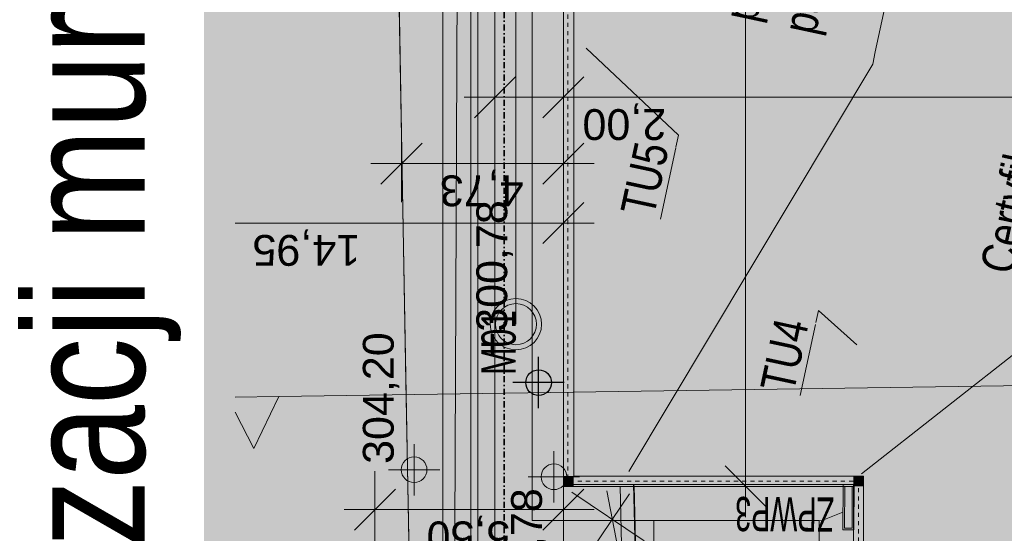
# Model space of a CAD drawing. Extents: x 250 to 10950, y 49 to 2920.
# Tile 16 of 23: x 9904 to 10314, y 1681 to 1894. Entities that reach past the tile are written whole.
import ezdxf
from ezdxf.xclip import XClip

# ---------------------------------------------------------------- set-up
doc = ezdxf.new("R2010")
doc.units = 0
doc.header["$MEASUREMENT"] = 0
doc.header["$XCLIPFRAME"] = 0
for name, pattern in [('Kropki i Kreski', [72, 36, -18, 0, -18]), ('Przerywana', [48, 24, -24]), ('zzzxref_260316$0$DASHED', [190500, 127000, -63500]), ('zzzxref_260316$0$pzt_11-06-2015 (2)$0$j-CENTER', [2000000.0, 1250000.0, -250000, 250000, -250000])]:
    doc.linetypes.add(name, pattern=pattern)
for name, color, linetype in [('-16._--- NOWE PZT_11_0', 7, 'Continuous'), ('-16._--- NOWE PZT_11_FORMA - Arch 01 - PZT 0 ZAKRES OPRACOWANIA', 7, 'Continuous'), ('-16._--- NOWE PZT_11_FORMA - Arch 01 - PZT 1 Strefy', 7, 'Continuous'), ('-16._--- NOWE PZT_11_FORMA - Arch 01 - PZT 2 Budynki', 7, 'Continuous'), ('-16._--- NOWE PZT_11_FORMA - Arch 01 - PZT 2 Inne obiekty', 7, 'Continuous'), ('-16._--- NOWE PZT_11_FORMA - Arch 01 - PZT-3 Ukształtowanie terenu', 7, 'Continuous'), ('-16._--- NOWE PZT_11_FORMA - Arch 01 - PZT-3 Zagospodarowanie', 7, 'Continuous'), ('-16._--- NOWE PZT_11_SEL_atrybut_bloku1', 7, 'Continuous'), ('-16._--- NOWE PZT_11_SEL_opis_odnosnik', 7, 'Continuous'), ('-16._--- NOWE PZT_11_SEL_sieci_kable_nN', 7, 'Continuous'), ('-16._--- NOWE PZT_11_SEL_sieci_kable_nN_oswietlenie', 7, 'Continuous'), ('-16._--- NOWE PZT_11_SEL_zlacze_nN', 7, 'Continuous'), ('-16._--- NOWE PZT_11_SEN_kanalizacja_kablowa', 7, 'Continuous'), ('-16._--- NOWE PZT_11_zzzxref_260316$0$_Tt_DO_LIKWIDACJI', 7, 'Continuous'), ('-16._--- NOWE PZT_11_zzzxref_260316$0$_TT_KAN_D_II etap', 7, 'Continuous'), ('-16._--- NOWE PZT_11_zzzxref_260316$0$_TT_WOD_Opis_DN', 7, 'Continuous'), ('-16._--- NOWE PZT_11_zzzxref_260316$0$_TT_WODA_PRZYLACZE_II etap', 7, 'Continuous'), ('-2._Model schemat_10_0', 7, 'Continuous'), ('-2._Model schemat_10_01FORMA - PZT - Inne obiekty', 7, 'Continuous'), ('-2._Model schemat_10_09FORMA  - nawierzchnie MODEL', 7, 'Continuous'), ('-2._Model schemat_10_FORMA - Arch 01 - PZT-3 Ukształtowanie terenu', 7, 'Continuous'), ('-4._PZT_12_01FORMA - PZT - Znaczniki ukryta', 7, 'Continuous'), ('FORMA - Arch 01 - 820-G Rysunki Obrazki', 7, 'Continuous')]:
    doc.layers.add(name, color=color, linetype=linetype)
doc.styles.add('STYL_AUTOMATYCZNY_10', font='arial.ttf')
doc.styles.add('STYL_AUTOMATYCZNY_13', font='arial.ttf', dxfattribs={"width": 0.7})
doc.styles.add('STYL_AUTOMATYCZNY_2', font='arial.ttf')
doc.styles.add('STYL_AUTOMATYCZNY_7', font='arial.ttf', dxfattribs={"width": 0.8})
doc.styles.add('STYL_AUTOMATYCZNY_9', font='arial.ttf', dxfattribs={"width": 0.6})
doc.linetypes.add('SEL_eN', pattern='A,0,[2,U09 PZT - mury oporowe - widoki1.Shx,S=793.650794,R=0,X=0,Y=0],-100000,0', length=100000)
doc.linetypes.add('SEL_eNN', pattern='A,0,[7,U09 PZT - mury oporowe - widoki1.Shx,S=793.650794,R=0,X=0,Y=0],-100000,0', length=100000)
doc.linetypes.add('SEL_knN', pattern='A,0,[6,U09 PZT - mury oporowe - widoki1.Shx,S=793.650794,R=0,X=0,Y=0],-100000,0', length=100000)
doc.linetypes.add('SEN_t', pattern='A,0,[5,U09 PZT - mury oporowe - widoki1.Shx,S=793.650794,R=0,X=0,Y=0],-100000,0', length=100000)

# ---------------------------------------------------------------- blocks, each defined once
blk = doc.blocks.new('Rysunek_1_11', base_point=(-3505022.7, 4142748.11))
at = {"layer": '-16._--- NOWE PZT_11_FORMA - Arch 01 - PZT 1 Strefy', "linetype": 'Continuous', "lineweight": 0, "true_color": 0x577933}
blk.add_hatch(color=77, dxfattribs=at).paths.add_polyline_path([(10045.95, 2800.71), (10065.05, 1743.93), (10067.8, 1592.7), (10138.2, 1590.47), (10135.79, 1505.07), (10069.36, 1506.95), (10070.14, 1463.85), (10303.05, 1404.47), (10923.4, 1404.47), (10923.4, 1513.03), (10222.55, 1513.03), (10222.55, 1671.86), (10102.04, 1671.86), (10102.04, 2745.27), (10923.4, 2745.27), (10923.4, 2786.02)])
at = {"layer": '-16._--- NOWE PZT_11_FORMA - Arch 01 - PZT 1 Strefy', "linetype": 'Continuous', "lineweight": 0, "true_color": 0x606060}
blk.add_hatch(color=251, dxfattribs=at).paths.add_polyline_path([(10102.04, 1671.86), (10222.55, 1671.86), (10222.55, 1513.03), (10923.4, 1513.03), (10923.4, 1541.5), (10251.03, 1541.5), (10251.03, 1700.34), (10130.51, 1700.34), (10130.51, 2602.58), (10130.51, 2627.86), (10130.51, 2713.26), (10247.98, 2713.26), (10527.04, 2713.26), (10527.04, 2745.27), (10218.08, 2745.27), (10102.04, 2745.27)])
at = {"layer": '-16._--- NOWE PZT_11_FORMA - Arch 01 - PZT 1 Strefy', "linetype": 'Continuous', "lineweight": 0, "true_color": 0xf0e6d9}
blk.add_hatch(color=254, dxfattribs=at).paths.add_polyline_path([(10130.51, 2713.26), (10130.51, 1700.34), (10251.03, 1700.34), (10251.03, 1541.5), (10923.4, 1541.5), (10923.4, 1898.95), (10527.04, 1898.95), (10527.04, 2627.86), (10386.8, 2627.86), (10386.8, 2713.26)])
at = {"layer": '-16._--- NOWE PZT_11_FORMA - Arch 01 - PZT 2 Budynki', "linetype": 'Continuous', "lineweight": 0, "true_color": 0x000000}
for points in [[(10134.78, 1704.61), (10134.78, 2708.99), (10130.51, 2708.99), (10130.51, 1704.61)], [(10112.68, 1880.05), (10125.01, 1887.17), (10112.68, 1894.29)], [(10130.51, 1704.61), (10130.51, 1700.34), (10134.78, 1704.61)], [(10134.78, 1704.61), (10130.51, 1700.34), (10134.78, 1700.34)], [(10251.03, 1704.61), (10134.78, 1704.61), (10134.78, 1700.34), (10251.03, 1700.34)], [(10251.03, 1704.61), (10251.03, 1700.34), (10255.3, 1704.61)], [(10251.03, 1700.34), (10255.3, 1700.34), (10255.3, 1704.61)], [(10255.3, 1545.77), (10255.3, 1700.34), (10251.03, 1700.34), (10251.03, 1545.77)], [(10165.68, 1677), (10158.56, 1689.33), (10151.44, 1677)]]:
    blk.add_hatch(color=18, dxfattribs=at).paths.add_polyline_path(points)
at = {"layer": '-16._--- NOWE PZT_11_FORMA - Arch 01 - PZT 2 Inne obiekty', "linetype": 'Continuous', "lineweight": 18}
blk.add_hatch(color=211, dxfattribs=at).paths.add_polyline_path([(10092.07, 2752.39), (10092.07, 1664.74), (10094.92, 1664.74), (10094.92, 2752.39)])
at = {"layer": '-16._--- NOWE PZT_11_FORMA - Arch 01 - PZT-3 Ukształtowanie terenu', "linetype": 'Continuous', "lineweight": 18}
for points in [[(10068.44, 1707.25), (10068.44, 1712.59), (10066.4, 1712.18), (10064.66, 1711.03), (10063.51, 1709.29), (10063.1, 1707.25)], [(10068.44, 1707.25), (10068.44, 1701.91), (10070.48, 1702.32), (10072.22, 1703.48), (10073.37, 1705.21), (10073.78, 1707.25)], [(10126.57, 1704.31), (10126.57, 1709.65), (10124.53, 1709.25), (10122.8, 1708.09), (10121.64, 1706.36), (10121.23, 1704.31)], [(10126.57, 1704.31), (10126.57, 1698.97), (10128.62, 1699.38), (10130.35, 1700.54), (10131.51, 1702.27), (10131.91, 1704.31)]]:
    blk.add_hatch(color=226, dxfattribs=at).paths.add_polyline_path(points)
at = {"layer": '-16._--- NOWE PZT_11_SEL_opis_odnosnik', "linetype": 'Continuous', "lineweight": 0, "ltscale": 0.07119, "true_color": 0x000000}
for points in [[(10139.15, 1881.81), (10140.77, 1883.54), (10134.78, 1887.56)], [(10139.15, 1881.81), (10140.77, 1883.54), (10134.78, 1887.56)], [(10253.22, 1760.05), (10251.63, 1758.29), (10257.7, 1754.38)], [(10253.22, 1760.05), (10251.63, 1758.29), (10257.7, 1754.38)], [(10158.78, 1705.84), (10156.74, 1707.06), (10154.11, 1700.34)], [(10158.78, 1705.84), (10156.74, 1707.06), (10154.11, 1700.34)], [(10255.21, 1704.65), (10253.74, 1706.52), (10248.88, 1701.18)]]:
    blk.add_hatch(color=18, dxfattribs=at).paths.add_polyline_path(points)
at = {"layer": '-16._--- NOWE PZT_11_SEL_zlacze_nN', "linetype": 'Continuous', "lineweight": 18, "ltscale": 0.07119}
blk.add_hatch(color=1, dxfattribs=at).paths.add_polyline_path([(10246.76, 1701.07), (10246.64, 1682.28), (10251.19, 1682.25), (10251.31, 1701.04)])
at = {"layer": '-16._--- NOWE PZT_11_zzzxref_260316$0$_Tt_DO_LIKWIDACJI', "linetype": 'Continuous', "lineweight": 0, "true_color": 0x000000}
blk.add_hatch(color=18, dxfattribs=at).paths.add_polyline_path([(10012.24, 1737.65), (9994.03, 1737.38), (9994.03, 1731.26), (10001.88, 1716.13)])
at = {"layer": '-16._--- NOWE PZT_11_0', "color": 85, "linetype": 'Continuous', "lineweight": 18, "ltscale": 0.07119}
for p, q in [((10206.25, 1700.34), (10206.25, 2713.26)), ((10102.04, 1878.23), (10102.04, 1734.86)), ((10130.51, 1878.23), (10130.51, 1704.61)), ((10102.04, 1862.21), (10089.22, 1862.21)), ((10130.51, 1862.21), (10102.04, 1862.21)), ((10923.4, 1862.21), (10130.51, 1862.21)), ((10063.23, 1850.65), (10063.23, 1818.61)), ((10130.51, 1850.65), (10130.51, 1814.14)), ((10063.23, 1834.63), (10050.41, 1834.63)), ((10130.51, 1834.63), (10063.23, 1834.63)), ((10143.33, 1834.63), (10130.51, 1834.63)), ((10130.51, 1825.88), (10130.51, 1704.61)), ((10130.51, 1809.86), (9994.03, 1809.86)), ((10143.33, 1809.86), (10130.51, 1809.86)), ((10052.18, 1706.7), (10052.18, 1674.66)), ((10130.51, 1706.7), (10130.51, 1674.66)), ((10246.76, 1700.34), (10190.23, 1700.34)), ((10206.25, 1687.52), (10206.25, 1700.34)), ((10134.05, 1697.94), (10164.1, 1677.63)), ((10158.01, 1697.21), (10150.83, 1686.6)), ((10052.18, 1690.68), (10039.36, 1690.68)), ((10130.51, 1690.68), (10052.18, 1690.68)), ((10143.33, 1690.68), (10130.51, 1690.68)), ((10150.83, 1686.6), (10078.13, 1579.07))]:
    blk.add_line(p, q, dxfattribs=at)
at = {"layer": '-16._--- NOWE PZT_11_0', "color": 45, "linetype": 'Continuous', "lineweight": 18, "ltscale": 0.07119}
for p, q in [((10110.58, 1870.75), (10093.49, 1853.67)), ((10121.97, 1853.67), (10139.05, 1870.75)), ((10071.77, 1843.17), (10054.68, 1826.09)), ((10121.97, 1826.09), (10139.05, 1843.17)), ((10121.97, 1801.32), (10139.05, 1818.41)), ((10197.71, 1708.88), (10214.79, 1691.79)), ((10060.72, 1699.22), (10043.63, 1682.14)), ((10121.97, 1682.14), (10139.05, 1699.22)), ((10153.12, 1674.74), (10148.54, 1698.46))]:
    blk.add_line(p, q, dxfattribs=at)
at = {"layer": '-16._--- NOWE PZT_11_FORMA - Arch 01 - PZT 0 ZAKRES OPRACOWANIA', "color": 233, "linetype": 'zzzxref_260316$0$DASHED', "lineweight": 18, "ltscale": 0.07119}
for p, q in [((10045.95, 2800.71), (10065.05, 1743.93)), ((10065.05, 1743.93), (10070.14, 1463.85))]:
    blk.add_line(p, q, dxfattribs=at)
at = {"layer": '-16._--- NOWE PZT_11_FORMA - Arch 01 - PZT 2 Budynki', "color": 244, "linetype": 'Continuous', "lineweight": 18, "ltscale": 0.07119, "flags": 128}
for points in [[(10130.51, 2713.26), (10130.51, 1704.61)], [(10134.78, 1704.61), (10134.78, 2708.99)], [(10130.51, 1700.34), (10130.51, 1704.61)], [(10251.03, 1704.61), (10134.78, 1704.61)], [(10255.3, 1704.61), (10251.03, 1704.61)], [(10255.3, 1545.77), (10255.3, 1704.61)], [(10130.51, 1700.34), (10251.03, 1700.34)], [(10251.03, 1700.34), (10251.03, 1545.77)]]:
    blk.add_lwpolyline(points, dxfattribs=at)
at = {"layer": '-16._--- NOWE PZT_11_FORMA - Arch 01 - PZT 2 Inne obiekty', "color": 211, "linetype": 'Continuous', "lineweight": 18, "ltscale": 0.07119, "flags": 128}
for points in [[(10092.07, 2755.24), (10092.07, 1661.89)], [(10094.92, 1664.74), (10094.92, 2752.39)]]:
    blk.add_lwpolyline(points, dxfattribs=at)
at = {"layer": '-16._--- NOWE PZT_11_FORMA - Arch 01 - PZT-3 Ukształtowanie terenu', "color": 226, "linetype": 'Continuous', "lineweight": 18, "ltscale": 0.07119}
for p, q in [((10068.44, 1696.57), (10068.44, 1717.93)), ((10126.57, 1693.63), (10126.57, 1714.99)), ((10079.12, 1707.25), (10057.76, 1707.25)), ((10137.25, 1704.31), (10115.89, 1704.31))]:
    blk.add_line(p, q, dxfattribs=at)
for centre in [(10068.44, 1707.25), (10126.57, 1704.31)]:
    blk.add_circle(centre, 5.34, dxfattribs=at)
at = {"layer": '-16._--- NOWE PZT_11_FORMA - Arch 01 - PZT-3 Zagospodarowanie', "color": 244, "linetype": 'Continuous', "lineweight": 18, "ltscale": 0.07119}
blk.add_line((10102.04, 1671.86), (10102.04, 2745.27), dxfattribs=at)
at = {"layer": '-16._--- NOWE PZT_11_FORMA - Arch 01 - PZT-3 Zagospodarowanie', "color": 203, "linetype": 'zzzxref_260316$0$pzt_11-06-2015 (2)$0$j-CENTER', "lineweight": 18, "ltscale": 0.07119}
for p, q in [((10117.46, 1686.1), (10117.46, 2647.48)), ((10236.79, 1686.1), (10117.46, 1686.1)), ((10236.79, 1527.77), (10236.79, 1686.1))]:
    blk.add_line(p, q, dxfattribs=at)
at = {"layer": '-16._--- NOWE PZT_11_FORMA - Arch 01 - PZT-3 Zagospodarowanie', "color": 245, "linetype": 'SEL_eNN', "lineweight": 18, "ltscale": 0.07119, "flags": 128}
blk.add_lwpolyline([(10923.4, 1493.14), (10202.3, 1493.14), (10202.3, 1647.38), (10080.44, 1647.38), (10080.44, 2765.65), (10739.75, 2765.65)], dxfattribs=at)
at = {"layer": '-16._--- NOWE PZT_11_SEL_opis_odnosnik', "color": 7, "linetype": 'Continuous', "lineweight": 18, "ltscale": 0.07119}
for p, q in [((10260.15, 1881.04), (10303.7, 2083.71)), ((10139.96, 1882.68), (10178.37, 1846.42)), ((10139.96, 1882.68), (10178.37, 1846.42)), ((10259.07, 1876.03), (10260.15, 1881.04)), ((10157.76, 1706.45), (10259.07, 1876.03)), ((10157.76, 1706.45), (10259.07, 1876.03)), ((10178.37, 1846.42), (10177.29, 1841.41)), ((10170.87, 1811.52), (10177.24, 1841.14)), ((10236.58, 1773.54), (10235.5, 1768.53)), ((10252.42, 1759.17), (10236.58, 1773.54)), ((10252.42, 1759.17), (10236.58, 1773.54)), ((10254.47, 1705.58), (10343.81, 1775.84)), ((10228.97, 1738.11), (10235.31, 1767.62))]:
    blk.add_line(p, q, dxfattribs=at)
at = {"layer": '-16._--- NOWE PZT_11_SEL_sieci_kable_nN', "color": 1, "linetype": 'SEL_eN', "lineweight": 18, "ltscale": 0.07119, "flags": 128}
for points in [[(10140.14, 1514.6), (10142.79, 1651.61), (10085.24, 1649.72), (10086.97, 2070.39), (10131.54, 2069.67)], [(10139.89, 1522.49), (10141.01, 1563.03), (10162.27, 1563.49), (10159.98, 1700.64)], [(10923.4, 1496.08), (10850.14, 1499.3), (10207.05, 1499.02), (10207.47, 1526.01), (10164.12, 1525.41), (10159.98, 1700.64)], [(10140.35, 1535.33), (10142.81, 1651.62), (10167.97, 1651.95), (10168.11, 1686.19), (10237.64, 1685.95), (10246.66, 1689.65)]]:
    blk.add_lwpolyline(points, dxfattribs=at)
at = {"layer": '-16._--- NOWE PZT_11_SEL_sieci_kable_nN_oswietlenie', "color": 18, "linetype": 'SEL_eNN', "lineweight": 18, "ltscale": 0.07119, "true_color": 0x0a0909, "flags": 128}
blk.add_lwpolyline([(10159.68, 1701.26), (10164.12, 1525.41), (10207.47, 1526.01), (10206.67, 1499.02), (10850.14, 1499.3), (10923.4, 1496.08)], dxfattribs=at)
at = {"layer": '-16._--- NOWE PZT_11_SEL_zlacze_nN', "color": 1, "linetype": 'SEL_eN', "lineweight": 18, "ltscale": 0.07119, "flags": 128}
for points in [[(10246.64, 1682.28), (10246.76, 1701.07), (10251.31, 1701.04), (10251.19, 1682.25)], [(10247.35, 1682.98), (10247.46, 1700.35), (10250.6, 1700.33), (10250.48, 1682.96)]]:
    blk.add_lwpolyline(points, close=True, dxfattribs=at)
at = {"layer": '-16._--- NOWE PZT_11_SEN_kanalizacja_kablowa', "color": 30, "linetype": 'SEN_t', "lineweight": 18, "ltscale": 0.07119, "flags": 128}
blk.add_lwpolyline([(10154.11, 1700.34), (10158.76, 1495.11)], dxfattribs=at)
at = {"layer": '-16._--- NOWE PZT_11_zzzxref_260316$0$_Tt_DO_LIKWIDACJI', "color": 246, "linetype": 'SEL_knN', "lineweight": 18, "ltscale": 0.07119}
blk.add_line((10923.4, 1751.17), (10012.24, 1737.65), dxfattribs=at)
at = {"layer": '-16._--- NOWE PZT_11_zzzxref_260316$0$_Tt_DO_LIKWIDACJI', "color": 242, "linetype": 'Continuous', "lineweight": 18, "ltscale": 0.07119, "flags": 128}
blk.add_lwpolyline([(9994.03, 1737.38), (10012.24, 1737.65), (10001.88, 1716.13), (9994.03, 1731.26)], dxfattribs=at)
at = {"layer": '-16._--- NOWE PZT_11_zzzxref_260316$0$_TT_KAN_D_II etap', "color": 116, "linetype": 'Continuous', "lineweight": 18, "ltscale": 0.07119}
blk.add_line((10110.78, 1767.8), (10110.78, 2512), dxfattribs=at)
for radius in [10.68, 8.54]:
    blk.add_circle((10110.78, 1767.8), radius, dxfattribs=at)
at = {"layer": '-16._--- NOWE PZT_11_0', "color": 6, "linetype": 'Continuous', "lineweight": 18, "char_height": 12.8142, "attachment_point": 7, "rotation": 180, "style": 'STYL_AUTOMATYCZNY_10'}
for s, insert, width in [('\\A1;{\\pql;\\fArial|b0|i0|c238|p0;\\W1.000000;2,00}', (10173.26, 1859.65), 34.2037), ('\\A1;{\\pql;\\fArial|b0|i0|c238|p0;\\W1.000000;4,73}', (10113.97, 1832.07), 34.2037), ('\\A1;{\\pql;\\fArial|b0|i0|c238|p0;\\W1.000000;14,95}', (10046.04, 1807.3), 43.9774), ('\\A1;{\\pql;\\fArial|b0|i0|c238|p0;\\W1.000000;5,50}', (10108.45, 1688.12), 34.2037)]:
    blk.add_mtext(s, dxfattribs=dict(at, insert=insert, width=width))
at = {"layer": '-16._--- NOWE PZT_11_SEL_atrybut_bloku1', "color": 7, "linetype": 'Continuous', "lineweight": 18, "insert": (10243.08, 1695.9), "char_height": 14.238, "attachment_point": 7, "rotation": 179.6306, "style": 'STYL_AUTOMATYCZNY_9'}
blk.add_mtext('\\A1;{\\pql;\\fArial|b0|i0|c238|p0;\\W0.600000;ZPWP3}', dxfattribs=at)
at = {"layer": '-16._--- NOWE PZT_11_SEL_opis_odnosnik', "color": 7, "linetype": 'Continuous', "lineweight": 18, "char_height": 14.23801, "attachment_point": 1, "rotation": 77.8704, "style": 'STYL_AUTOMATYCZNY_7'}
for s, insert, width, line_spacing_factor in [('\\A1;{\\pql;\\pt177.975;\\fArial|b0|i0|c238|p0;\\W0.800000;Certyfikowana rozdzielnica zewnętrzna ZPWP3 aparatu \\fArial|b0|i0|c238|p0;\\W0.800000;wykonawczego układu PWP budynku B. }', (10303.63, 1791.03), 421.4697, 1.074649), ('\\A1;{\\pql;\\fArial|b0|i0|c238|p0;\\W0.800000;Wejście kabli zasilających do \\fArial|b0|i0|c238|p0;\\W0.800000;pomieszczenia elektrycznego \\fArial|b0|i0|c238|p0;\\W0.800000;pawilonu hadlowego }', (10172.32, 1901.23), 221.2286, 1.056377)]:
    blk.add_mtext(s, dxfattribs=dict(at, insert=insert, width=width, line_spacing_factor=line_spacing_factor))
at = {"layer": '-16._--- NOWE PZT_11_SEL_opis_odnosnik', "color": 7, "linetype": 'Continuous', "lineweight": 18, "char_height": 14.238, "attachment_point": 1, "rotation": 77.8704, "style": 'STYL_AUTOMATYCZNY_7'}
for s, insert in [('\\A1;{\\pql;\\fArial|b0|i0|c238|p0;\\W0.800000;TU5}', (10154.17, 1815.11)), ('\\A1;{\\pql;\\fArial|b0|i0|c238|p0;\\W0.800000;TU4}', (10212.26, 1741.7))]:
    blk.add_mtext(s, dxfattribs=dict(at, insert=insert))
at = {"layer": '-16._--- NOWE PZT_11_zzzxref_260316$0$_TT_WOD_Opis_DN', "color": 141, "linetype": 'Continuous', "lineweight": 18, "insert": (10103.66, 1746.63), "char_height": 14.238, "attachment_point": 4, "rotation": 90, "style": 'STYL_AUTOMATYCZNY_13'}
blk.add_mtext('\\A1;{\\pql;\\fArial|b0|i0|c238|p0;\\W0.700000;M01}', dxfattribs=at)
at = {"layer": '-16._--- NOWE PZT_11_zzzxref_260316$0$_TT_WODA_PRZYLACZE_II etap', "color": 226, "linetype": 'Continuous', "lineweight": 18, "char_height": 12.8142, "width": 53.7511, "attachment_point": 7, "rotation": 90, "style": 'STYL_AUTOMATYCZNY_2'}
for s, insert in [('\\A1;{\\pql;\\fArial|b0|i0|c238|p0;\\W1.000000;304,20}', (10062.34, 1709.67)), ('\\A1;{\\pql;\\fArial|b0|i0|c238|p0;\\W1.000000;300,78}', (10123.97, 1644.8))]:
    blk.add_mtext(s, dxfattribs=dict(at, insert=insert))
blk = doc.blocks.new('Rysunek_11_10', base_point=(-3505022.7, 4142748.11))
at = {"layer": '-2._Model schemat_10_FORMA - Arch 01 - PZT-3 Ukształtowanie terenu', "linetype": 'Continuous', "lineweight": 25}
for points in [[(10120.2, 1743.5), (10120.2, 1748.84), (10118.15, 1748.43), (10116.42, 1747.27), (10115.26, 1745.54), (10114.86, 1743.5)], [(10120.2, 1743.5), (10120.2, 1738.16), (10122.24, 1738.56), (10123.97, 1739.72), (10125.13, 1741.45), (10125.54, 1743.5)]]:
    blk.add_hatch(color=6, dxfattribs=at).paths.add_polyline_path(points)
at = {"layer": '-2._Model schemat_10_0', "color": 7, "linetype": 'Przerywana', "lineweight": 13, "ltscale": 0.07119, "flags": 128}
blk.add_lwpolyline([(10826.3, 1543.14), (10253.17, 1543.14), (10253.17, 1702.47), (10132.39, 1702.47), (10132.4, 2711.4), (10385.04, 2711.4), (10385.04, 2625.23), (10526.79, 2625.23), (10526.79, 1898.95), (10826.3, 1898.95)], dxfattribs=at)
at = {"layer": '-2._Model schemat_10_01FORMA - PZT - Inne obiekty', "color": 1, "linetype": 'Continuous', "lineweight": 13, "ltscale": 0.07119, "flags": 128}
for points in [[(10092.07, 2755.24), (10092.07, 1661.89)], [(10094.92, 1664.74), (10094.92, 2752.39)]]:
    blk.add_lwpolyline(points, dxfattribs=at)
at = {"layer": '-2._Model schemat_10_09FORMA  - nawierzchnie MODEL', "color": 251, "linetype": 'Continuous', "lineweight": 13, "ltscale": 0.07119, "true_color": 0x606060, "flags": 128}
for points in [[(10370.41, 1413.95), (10797.42, 1447.58), (10770.14, 1485.17), (10352.4, 1485.92), (10192.82, 1486.21), (10192.82, 1537.02), (10192.82, 1649.31), (10092.07, 1649.31), (10092.07, 2755.24), (10045.95, 2800.71), (10070.14, 1463.85)], [(10215.44, 1505.91), (10778.24, 1505.91), (10778.24, 1513.03), (10222.55, 1513.03), (10222.55, 1671.86), (10102.04, 1671.86), (10102.03, 2745.27), (10691, 2745.28), (10691, 2758.02), (10548.22, 2758.02), (10548.22, 2752.4), (10094.91, 2752.39), (10094.92, 1664.74), (10215.44, 1664.74)]]:
    blk.add_lwpolyline(points, close=True, dxfattribs=at)
at = {"layer": '-2._Model schemat_10_09FORMA  - nawierzchnie MODEL', "color": 254, "linetype": 'Continuous', "lineweight": 13, "ltscale": 0.07119, "true_color": 0xe8e8e8, "flags": 128}
blk.add_lwpolyline([(10826.3, 1541.5), (10251.03, 1541.5), (10251.03, 1701.1), (10130.54, 1701.1), (10130.54, 2713.26), (10386.8, 2713.26), (10386.8, 2745.28), (10102.04, 2745.27), (10102.04, 1671.86), (10222.55, 1671.86), (10222.55, 1513.03), (10778.24, 1513.03), (10778.24, 1505.91), (10826.3, 1501.59)], dxfattribs=at)
at = {"layer": '-2._Model schemat_10_FORMA - Arch 01 - PZT-3 Ukształtowanie terenu', "color": 6, "linetype": 'Continuous', "lineweight": 25, "ltscale": 0.07119}
for p, q in [((10120.2, 1732.82), (10120.2, 1754.18)), ((10130.88, 1743.5), (10109.52, 1743.5))]:
    blk.add_line(p, q, dxfattribs=at)
blk.add_circle((10120.2, 1743.5), 5.34, dxfattribs=at)
at = {"layer": '-2._Model schemat_10_FORMA - Arch 01 - PZT-3 Ukształtowanie terenu', "color": 6, "linetype": 'Continuous', "lineweight": 25, "insert": (10109.52, 1754.18), "char_height": 12.8142, "width": 64.0139, "attachment_point": 7, "rotation": 90, "style": 'STYL_AUTOMATYCZNY_2'}
blk.add_mtext('\\A1;{\\pql;\\fArial|b0|i0|c238|p0;\\W1.000000;+300,78}', dxfattribs=at)
blk = doc.blocks.new('Rysunek_12_12', base_point=(-3505022.7, 4142748.11))
at = {"layer": '-4._PZT_12_01FORMA - PZT - Znaczniki ukryta', "color": 7, "linetype": 'Kropki i Kreski', "lineweight": 35, "ltscale": 0.07119}
blk.add_line((10105.93, 1675.7), (10105.93, 2806.3), dxfattribs=at)

msp = doc.modelspace()

# ---------------------------------------------------------------- hatches: boundary and pattern name
at = {"linetype": 'Continuous', "lineweight": 0, "ltscale": 0.1, "true_color": 0x7f7f7f}
msp.add_hatch(color=8, dxfattribs=at).paths.add_polyline_path([(10914.29, 1334.37), (10914.29, 2881.14), (9981.06, 2881.14), (9981.06, 1334.37)])

# ---------------------------------------------------------------- block references
at = {"layer": 'FORMA - Arch 01 - 820-G Rysunki Obrazki', "color": 7, "linetype": 'Continuous', "lineweight": 13, "ltscale": 0.1}
ref = msp.add_blockref('Rysunek_12_12', (-3505022.7, 4142748.11), dxfattribs=at)
XClip(ref).set_block_clipping_path([(9926.9010279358, 1334.368391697), (10938.8152153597, 2920.0000000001)])
ref = msp.add_blockref('Rysunek_1_11', (-3505022.7, 4142748.11), dxfattribs=at)
XClip(ref).set_block_clipping_path([(9994.0332778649, 1404.4686003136), (10923.4017504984, 2884.8776539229)])
ref = msp.add_blockref('Rysunek_11_10', (-3505022.7, 4142748.11), dxfattribs=at)
XClip(ref).set_block_clipping_path([(9994.0332778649, 1404.4686003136), (10908.8699990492, 2884.8776539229)])

# ---------------------------------------------------------------- texts
at = {"color": 7, "linetype": 'Continuous', "lineweight": 13, "insert": (9938.97, 1788.48), "char_height": 50, "attachment_point": 5, "rotation": 90, "style": 'STYL_AUTOMATYCZNY_7'}
msp.add_mtext('\\A1;{\\pqc;\\fArial|b0|i0|c238|p0;\\W0.800000;schemat lokalizacji murów oporowych}', dxfattribs=at)

doc.saveas('drawing.dxf')
